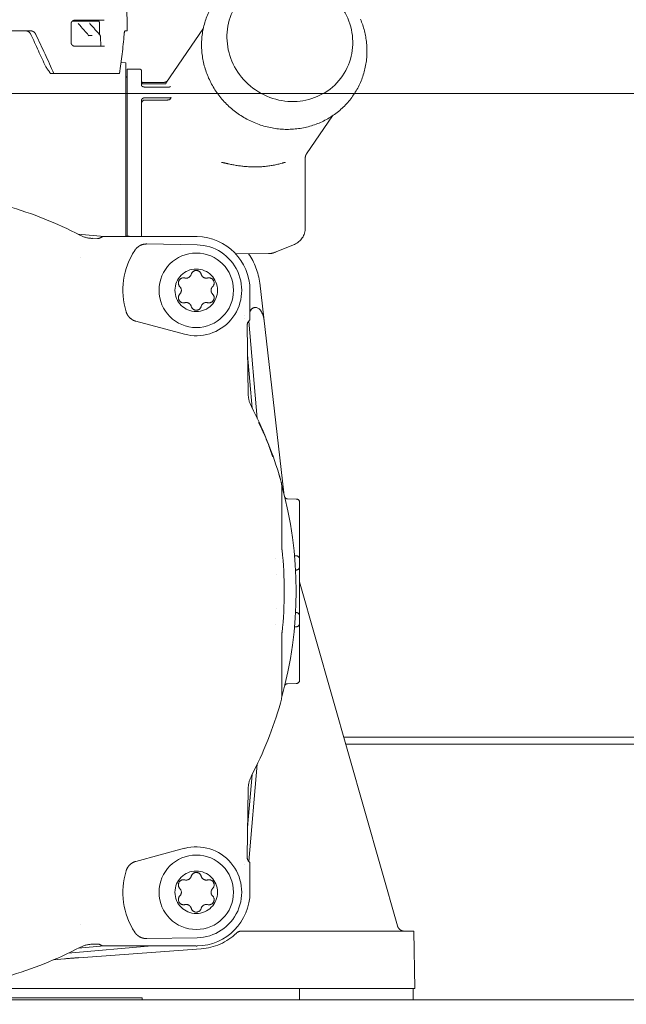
# Model space of a CAD drawing. Header units: millimetres. Extents: x -25606 to 96684, y -22894 to 47132.
# Tile 46 of 89: x 9560 to 9645, y 5730 to 5869. Entities that reach past the tile are written whole.
import ezdxf

# ---------------------------------------------------------------- set-up
doc = ezdxf.new("R2010")
doc.units = ezdxf.units.MM
doc.header["$LTSCALE"] = 50
doc.linetypes.add('A_CARA_16', pattern=[11.4, 6, -1.8, 0, -1.8, 0, -1.8])
doc.layers.add('AG_kanal', color=8, linetype='G_POTR_626_PN', lineweight=13)
doc.layers.add('CA_TG', color=9, linetype='A_CARA_16', lineweight=13)
doc.linetypes.add('G_POTR_626_PN', pattern='A,0.5,-1,2,-6.5,[8,hpfmlin.shx,S=1,R=0,X=0,Y=0],-6.5,2,-1,0.5', length=20)

# ---------------------------------------------------------------- blocks, each defined once
blk = doc.blocks.new('tg')
h = blk.add_hatch()
h.set_pattern_fill('ANSI31', color=252, scale=254, angle=345, style=0)
h.set_pattern_definition([(30, (1065.013, 2161), (-15.87501, 27.4963), [])])
edge = h.paths.add_edge_path()
edge.add_spline(control_points=[(5561.44, 5261.52), (5560.77, 5261.63), (5560.1, 5261.75), (5559.44, 5261.88)], knot_values=[13.825662, 13.825662, 13.825662, 13.825662, 14.000098, 14.000098, 14.000098, 14.000098], degree=3, periodic=0)
edge.add_line((5559.44, 5261.88), (5559.44, 5261.88))
edge.add_line((5559.44, 5261.88), (5559.44, 5298.08))
edge.add_line((5559.44, 5298.08), (5561.44, 5298.08))
edge.add_line((5561.44, 5298.08), (5561.44, 5261.52))
edge.add_line((5561.44, 5261.52), (5561.44, 5261.52))
edge = h.paths.add_edge_path()
edge.add_line((4448.44, 4291.46), (4448.44, 4376.45))
edge.add_spline(control_points=[(4448.44, 4376.45), (4449.11, 4376.22), (4449.78, 4375.97), (4450.44, 4375.72)], knot_values=[10.864235, 10.864235, 10.864235, 10.864235, 11.074814, 11.074814, 11.074814, 11.074814], degree=3, periodic=0)
edge.add_line((4450.44, 4375.72), (4450.44, 4375.72))
edge.add_line((4450.44, 4375.72), (4450.44, 4292.04))
edge.add_spline(control_points=[(4450.44, 4292.04), (4450.27, 4291.99), (4450.09, 4291.94), (4449.43, 4291.74), (4448.94, 4291.6), (4448.44, 4291.46)], knot_values=[22.713594, 22.713594, 22.713594, 22.713594, 22.768373, 22.768373, 22.922016, 22.922016, 22.922016, 22.922016], degree=3, periodic=0)
edge = h.paths.add_edge_path()
edge.add_ellipse((5557.44, 4308.55), major_axis=(-3, 4), ratio=1, start_angle=270, end_angle=299.5519)
edge.add_line((5559.44, 4313.13), (5559.44, 4362.82))
edge.add_line((5559.44, 4362.82), (5559.44, 4362.82))
edge.add_spline(control_points=[(5559.44, 4362.82), (5559.83, 4362.95), (5560.22, 4363.08), (5560.89, 4363.27), (5561.16, 4363.35), (5561.44, 4363.43)], knot_values=[5.579232, 5.579232, 5.579232, 5.579232, 5.705995, 5.705995, 5.795124, 5.795124, 5.795124, 5.795124], degree=3, periodic=0)
edge.add_line((5561.44, 4363.43), (5561.44, 4311.55))
at = {"color": 252}
for p, q in [((5492.59, 4897.87), (5492.63, 4893.85)), ((5484.73, 4894.85), (5484.73, 4892.2)), ((5488.68, 4895.2), (5484.87, 4895.2)), ((5485.23, 4895.35), (5489.38, 4895.35)), ((5488.74, 4894.85), (5488.75, 4893.31)), ((5498.09, 4886.5), (5503.37, 4894.25)), ((5471.24, 4893.85), (5479.05, 4893.85)), ((5487.11, 4893.32), (5487.11, 4893.32)), ((5487.19, 4893.2), (5487.69, 4893.2)), ((5488.87, 4893), (5488.9, 4891.7)), ((5492.33, 4893.85), (5492.63, 4893.85)), ((5489.42, 4891.7), (5485.23, 4891.7)), ((5492.44, 4889.36), (5491.78, 4889.37)), ((5492.44, 4889.36), (5492.44, 4864.92)), ((5491.57, 4887.85), (5481.83, 4887.85)), ((5492.44, 4887.31), (5492.44, 4887.31)), ((5492.64, 4888.45), (5492.64, 4864.91)), ((5492.64, 4888.45), (5494.44, 4888.45)), ((5494.64, 4888.25), (5494.64, 4886.15)), ((5494.84, 4886.57), (5497.63, 4886.57)), ((5494.84, 4886.4), (5498.04, 4886.4)), ((5498.57, 4885.93), (5495.14, 4885.93)), ((5498.04, 4886.4), (5498.04, 4886.4)), ((5495.14, 4884.43), (5498.65, 4884.43)), ((5498.85, 4884.48), (5498.66, 4884.19)), ((5494.64, 4884.02), (5494.64, 4864.85)), ((5498.26, 4884.1), (5495.14, 4884.1)), ((5517.91, 4876.52), (5521.55, 4881.87)), ((5517.91, 4876.52), (5517.91, 4876.52)), ((5505.93, 4875.31), (5505.93, 4875.31)), ((5517.74, 4876.02), (5517.74, 4866.07)), ((5489.37, 4864.85), (5485.75, 4865.17)), ((5487.74, 4864.61), (5488.44, 4864.59)), ((5489.13, 4864.85), (5489.13, 4864.85)), ((5502.37, 4864.85), (5489.37, 4864.85)), ((5502.48, 4863.69), (5495.41, 4863.81)), ((5516.2, 4863.76), (5513.48, 4862.64)), ((5512.55, 4862.45), (5507.94, 4862.41)), ((5514.72, 4828.71), (5511.31, 4858.31)), ((5509.94, 4855.29), (5509.94, 4853.09)), ((5510.64, 4854.85), (5510.78, 4854.85)), ((5500.71, 4851.08), (5493.87, 4852.92)), ((5509.11, 4853.74), (5509.11, 4853.74)), ((5509.15, 4853.35), (5509.15, 4853.35)), ((5510.97, 4839.21), (5509.77, 4852.93)), ((5509.94, 4853.09), (5509.94, 4853.09)), ((5509.53, 4852.26), (5509.7, 4842.65)), ((5510.26, 4840.66), (5509.6, 4848.16)), ((5514.44, 4829.24), (5514.44, 4820.97)), ((5515.23, 4827.88), (5516.45, 4827.86)), ((5516.94, 4827.36), (5516.94, 4826.86)), ((5516.94, 4826.86), (5516.94, 4820.86)), ((5516.94, 4820.86), (5516.94, 4819.36)), ((5516.4, 4819.86), (5516.22, 4819.86)), ((5516.4, 4819.86), (5516.45, 4819.86)), ((5516.94, 4818.34), (5516.94, 4819.36)), ((5516.36, 4817.84), (5516.4, 4817.84)), ((5516.45, 4817.84), (5516.4, 4817.84)), ((5516.94, 4818.34), (5516.94, 4816.84)), ((5516.94, 4816.84), (5516.94, 4812.86)), ((5516.94, 4816.18), (5530.73, 4767.68)), ((5516.94, 4812.86), (5516.94, 4811.36)), ((5516.4, 4811.86), (5516.36, 4811.86)), ((5516.4, 4811.86), (5516.45, 4811.86)), ((5516.94, 4810.34), (5516.94, 4811.36)), ((5516.22, 4809.84), (5516.4, 4809.84)), ((5516.45, 4809.84), (5516.4, 4809.84)), ((5516.94, 4810.34), (5516.94, 4808.84)), ((5514.44, 4800.46), (5514.44, 4808.73)), ((5516.94, 4808.84), (5516.94, 4802.84)), ((5516.94, 4802.84), (5516.94, 4802.34)), ((5516.45, 4801.84), (5515.23, 4801.82)), ((5523.17, 4794.28), (5571.44, 4794.28)), ((5570.19, 4793.32), (5523.44, 4793.32)), ((5509.77, 4776.77), (5510.97, 4790.49)), ((5509.6, 4781.54), (5510.26, 4789.04)), ((5509.53, 4777.44), (5509.7, 4787.05)), ((5500.71, 4778.62), (5493.87, 4776.78)), ((5509.15, 4776.35), (5509.15, 4776.35)), ((5509.94, 4776.61), (5509.94, 4776.61)), ((5509.94, 4774.41), (5509.94, 4776.61)), ((5532.6, 4766.95), (5508.75, 4766.95)), ((5533.02, 4766.95), (5532.6, 4766.95)), ((5533.16, 4758.85), (5533.02, 4766.95)), ((5487.74, 4765.09), (5488.44, 4765.11)), ((5502.48, 4766.01), (5495.41, 4765.89)), ((5484.3, 4763.82), (5496.12, 4764.85)), ((5485.75, 4764.53), (5489.37, 4764.85)), ((5503.07, 4764.45), (5485.84, 4763.2)), ((5489.13, 4764.85), (5489.13, 4764.85)), ((5489.37, 4764.85), (5502.37, 4764.85)), ((5482.3, 4762.91), (5483.82, 4763.04)), ((5532.94, 4758.85), (5386.76, 4758.85)), ((5516.94, 4757.25), (5516.94, 4758.85)), ((5533.16, 4758.85), (5532.94, 4758.85)), ((5532.94, 4757.25), (5532.94, 4758.85)), ((5364.94, 4757.25), (5655.94, 4757.25)), ((5446.12, 4757.55), (5494.76, 4757.55)), ((5494.76, 4757.55), (5494.76, 4757.25))]:
    blk.add_line(p, q, dxfattribs=at)
for centre, radius in [((5502.37, 4857.28), 5.25), ((5502.37, 4857.28), 3), ((5502.37, 4772.42), 5.25), ((5502.37, 4772.42), 3)]:
    blk.add_circle(centre, radius, dxfattribs=at)
for centre, radius, start, end in [((5486.74, 4892.99), 0.5, 17.9506, 41.217), ((5488.37, 4892.99), 0.5, 1.3136, 41.202), ((5492.44, 4887.51), 0.2, 270.5, 359.9999), ((5494.44, 4888.25), 0.2, 359.9995, 90), ((5494.84, 4886.6), 0.2, 180.0002, 270), ((5459.94, 4814.85), 56.55, 62.5966, 73.788), ((5487.81, 4868.6), 4, 242.5963, 269.0002), ((5515.24, 4866.07), 2.5, 292.5, 0), ((5502.37, 4857.28), 6.41, 255, 89), ((5502.37, 4857.28), 7.57, 0, 89), ((5502.37, 4857.28), 10.34, 147.0567, 196.9433), ((5502.37, 4857.28), 9, 6.5668, 34.874), ((5512.53, 4864.95), 2.5, 270.5, 292.5), ((5459.93, 4814.83), 53.78, 60.9933580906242, 60.99337953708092), ((5500.95, 4859.72), 0.731, 255, 345), ((5502.37, 4859.34), 0.731, 15, 165), ((5503.78, 4859.72), 0.731, 195, 285), ((5500.58, 4858.31), 0.731, 75, 225), ((5504.16, 4858.31), 0.731, 315, 105), ((5500.58, 4856.24), 0.731, 135, 285), ((5499.54, 4857.28), 0.731, 315, 45), ((5504.16, 4856.24), 0.731, 255, 45), ((5505.19, 4857.28), 0.731, 135, 225), ((5500.95, 4854.83), 0.731, 15, 105), ((5503.78, 4854.83), 0.731, 75, 165), ((5502.37, 4855.21), 0.731, 195, 345), ((5513.69, 4842.72), 4, 180.9998, 207.4037), ((5459.94, 4814.85), 56.55, 17.0899, 27.4034), ((5459.94, 4814.85), 56.52, 21.3455, 23.1862), ((5509.44, 4829.24), 5, 360, 16.2121), ((5459.94, 4814.85), 56.5, 344.5366, 15.4634), ((5515.23, 4828.28), 0.4, 193.6521, 219.5449), ((5516.44, 4827.36), 0.5, 0.0011, 89), ((5517.44, 4820.97), 3, 180, 186.0776), ((5459.94, 4814.85), 54.83, 353.9224, 6.0776), ((5459.71, 4814.83), 53.98, 4.986306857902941, 4.986322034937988), ((5516.44, 4819.36), 0.5, 0, 89), ((5516.44, 4818.34), 0.5, 271, 0), ((5459.44, 4814.83), 54.25, 2.5793, 2.5794), ((5460.19, 4814.84), 53.5, 357.4206, 357.4207), ((5516.44, 4811.36), 0.5, 0, 89), ((5459.23, 4814.91), 54.47, 355.0136780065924, 355.0136929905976), ((5516.44, 4810.34), 0.5, 271, 0), ((5517.44, 4808.73), 3, 173.9224, 180), ((5515.23, 4801.42), 0.4, 140.4612, 166.3489), ((5516.44, 4802.34), 0.5, 271, 0), ((5509.44, 4800.46), 5, 343.7879, 0), ((5459.94, 4814.85), 56.55, 332.5966, 343.788), ((5513.69, 4786.98), 4, 152.5963, 179.0002), ((5502.37, 4772.42), 6.41, 271, 105), ((5502.37, 4772.42), 10.34, 163.0567, 212.9433), ((5502.37, 4774.49), 0.731, 15, 165), ((5500.58, 4773.46), 0.731, 75, 225), ((5500.95, 4774.87), 0.731, 255, 345), ((5503.78, 4774.87), 0.731, 195, 285), ((5504.16, 4773.46), 0.731, 315, 105), ((5499.54, 4772.42), 0.731, 315, 45), ((5502.37, 4772.42), 7.57, 271, 0), ((5505.19, 4772.42), 0.731, 135, 225), ((5500.58, 4771.39), 0.731, 135, 285), ((5500.95, 4769.98), 0.731, 15, 105), ((5503.78, 4769.98), 0.731, 75, 165), ((5504.16, 4771.39), 0.731, 255, 45), ((5502.37, 4770.36), 0.731, 195, 345), ((5460.01, 4814.73), 53.62, 299.0066204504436, 299.0066419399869), ((5487.81, 4761.1), 4, 90.9998, 117.4037), ((5459.94, 4814.85), 56.55, 286.212, 297.4034)]:
    blk.add_arc(centre, radius, start, end, dxfattribs=at)
blk.add_ellipse((5515.56, 4892.6), major_axis=(-7.44, 5.07), ratio=0.951251, dxfattribs=at)
for centre, major_axis, ratio, start_param, end_param in [((5460.43, 4901.46), (29, -53), 0.213624, 1.214533, 1.301903), ((5460.46, 4901.42), (30.37, -55.52), 0.213624, 1.209292, 1.309696), ((5459.94, 4901.42), (0, 55.9), 0.583239, 4.46722, 4.567624), ((6461.4, 2958.05), (1012.93, -1964.27), 0.030912, 2.937365, 2.939918), ((5494.84, 4886.89), (0, -0.325), 0.616038, 4.712389, 6.283185), ((5494.44, 4886.15), (0.2, 0), 0.858845, 0.000044, 0.000131), ((5495.14, 4883.62), (-0.5, 0), 0.970444, 4.712389, 6.283185), ((5514.32, 4875.68), (0.139, -0.48), 0.433106, 6.283096, 6.283185), ((5488.45, 4865.59), (-0.683, 0.732), 0.998824, 2.374236, 3.127907), ((5433.1, 4870.36), (173.92, -15.21), 0.00149, 5.063734, 5.066266), ((5502.45, 4863.01), (-3.73, 0.05), 0.493037, 4.706542, 4.741937), ((5510.77, 4853.02), (-0.18, 1.83), 0.54351, 6.22949, 7.065319), ((5510.91, 4853.02), (0.19, -1.83), 0.543326, 1.591586, 3.085318), ((5510.53, 4852.28), (0.714, -0.702), 0.998761, 2.976364, 3.935098), ((5515.35, 4827.78), (-0.39, -0.091), 0.629622, 0.000017, 0.000066), ((5515.35, 4801.92), (-0.39, 0.091), 0.629622, 0.000006, 0.000055), ((5510.53, 4777.42), (-0.714, -0.702), 0.998761, 5.48968, 6.448414), ((5502.49, 4772.42), (-7.99, 0.21), 0.999884, 1.669474, 2.36397), ((5508.71, 4767.95), (0, -1), 0.548671, 0.000013, 0.000131), ((5509.63, 4767.95), (0, -1), 0.139718, 6.283162, 6.283174), ((5488.45, 4764.11), (-0.683, -0.732), 0.998824, 3.155279, 3.908949), ((5502.45, 4766.69), (-3.74, -0.05), 0.493147, 1.541248, 1.576636), ((5483.82, 4762.99), (-3.07, -0.27), 0.017389, 3.994689, 4.712394)]:
    blk.add_ellipse(centre, major_axis=major_axis, ratio=ratio, start_param=start_param, end_param=end_param, dxfattribs=at)
for points, knots in [([(4992.93, 4745.84), (4997.01, 4745.84), (4999, 4746.2), (5004.33, 4748.24), (5007.13, 4749.64), (5019.37, 4756.83), (5032.56, 4765.85), (5082.68, 4798.22), (5130.58, 4827.42), (5242.37, 4891.85), (5303.21, 4926.12), (5372.37, 4965.64), (5392.04, 4976.92), (5416.14, 4990.18), (5423.28, 4993.99), (5436.02, 5000.34), (5441.63, 5002.89), (5451.63, 5006.63), (5456.11, 5007.93), (5465.42, 5009.32), (5470.31, 5009.23), (5478.76, 5007.39), (5482.32, 5005.97), (5486.82, 5003.68), (5487.97, 5003.05), (5489.12, 5002.39)], [1, 1, 1, 1, 1.148821, 1.148821, 1.255648, 1.255648, 1.507157, 1.507157, 1.907157, 1.907157, 2.307157, 2.307157, 2.507157, 2.507157, 2.607157, 2.607157, 2.705367, 2.705367, 2.794757, 2.794757, 2.890784, 2.890784, 2.971439, 2.971439, 3, 3, 3, 3]), ([(5514.61, 4902.93), (5513.36, 4902.96), (5512.11, 4902.79), (5509.76, 4902.07), (5508.65, 4901.52), (5506.68, 4900.1), (5505.82, 4899.23), (5504.43, 4897.26), (5503.91, 4896.17), (5503.23, 4893.86), (5503.08, 4892.64), (5503.18, 4890.21), (5503.42, 4888.99), (5504.29, 4886.67), (5504.91, 4885.57), (5506.48, 4883.6), (5507.42, 4882.74), (5509.52, 4881.33), (5510.68, 4880.79), (5513.11, 4880.09), (5514.37, 4879.93), (5516.87, 4880.02), (5518.1, 4880.26), (5520.4, 4881.12), (5521.47, 4881.73), (5523.35, 4883.26), (5524.15, 4884.18), (5525.42, 4886.22), (5525.88, 4887.35), (5526.42, 4889.7), (5526.49, 4890.92), (5526.26, 4893.29), (5525.97, 4894.42), (5525.52, 4895.5)], [1.593832, 1.593832, 1.593832, 1.593832, 1.916074, 1.916074, 2.234929, 2.234929, 2.550625, 2.550625, 2.864939, 2.864939, 3.180384, 3.180384, 3.498835, 3.498835, 3.820693, 3.820693, 4.145023, 4.145023, 4.470209, 4.470209, 4.794452, 4.794452, 5.116127, 5.116127, 5.434341, 5.434341, 5.749614, 5.749614, 6.063948, 6.063948, 6.379839, 6.379839, 6.680921, 6.680921, 6.680921, 6.680921]), ([(5485.23, 4895.35), (5485.2, 4895.35), (5485.17, 4895.35), (5485.13, 4895.34), (5485.1, 4895.33), (5485.07, 4895.33), (5485.05, 4895.31), (5485.02, 4895.3), (5484.99, 4895.29), (5484.97, 4895.27), (5484.94, 4895.26), (5484.92, 4895.24), (5484.9, 4895.22), (5484.88, 4895.2), (5484.86, 4895.18), (5484.84, 4895.16), (5484.82, 4895.14), (5484.81, 4895.11), (5484.79, 4895.09), (5484.78, 4895.06), (5484.77, 4895.04), (5484.76, 4895.01), (5484.75, 4894.98), (5484.74, 4894.96), (5484.74, 4894.93), (5484.73, 4894.9), (5484.73, 4894.88), (5484.73, 4894.85)], [0.0000006, 0.0000006, 0.0000006, 0.0000006, 0.1111111, 0.1111111, 0.1111111, 0.2222222, 0.2222222, 0.2222222, 0.3333333, 0.3333333, 0.3333333, 0.4444444, 0.4444444, 0.4444444, 0.5555556, 0.5555556, 0.5555556, 0.6666667, 0.6666667, 0.6666667, 0.7777778, 0.7777778, 0.7777778, 0.8888889, 0.8888889, 0.8888889, 1, 1, 1, 1]), ([(5488.74, 4894.85), (5488.74, 4894.85), (5488.74, 4894.85), (5488.74, 4894.85), (5488.74, 4894.91), (5488.73, 4894.98), (5488.71, 4895.1), (5488.69, 4895.16), (5488.66, 4895.25), (5488.64, 4895.29), (5488.59, 4895.34), (5488.56, 4895.35), (5488.53, 4895.35)], [0.30225451, 0.30225451, 0.30225451, 0.30225451, 0.30232163, 0.30232163, 0.30232163, 0.32114278, 0.32114278, 0.33996393, 0.33996393, 0.35892935, 0.35892935, 0.37783566, 0.37783566, 0.37783566, 0.37783566]), ([(5479.05, 4893.35), (5479.02, 4893.43), (5478.97, 4893.5), (5478.85, 4893.65), (5478.76, 4893.72), (5478.56, 4893.83), (5478.45, 4893.85), (5478.35, 4893.85)], [0.3533443, 0.3533443, 0.3533443, 0.3533443, 0.3782735, 0.3782735, 0.4163934, 0.4163934, 0.4543634, 0.4543634, 0.4543634, 0.4543634]), ([(5479.05, 4893.85), (5479.16, 4893.85), (5479.26, 4893.83), (5479.47, 4893.72), (5479.56, 4893.65), (5479.68, 4893.5), (5479.72, 4893.43), (5479.76, 4893.35)], [-0.4541466, -0.4541466, -0.4541466, -0.4541466, -0.4162114, -0.4162114, -0.3781332, -0.3781332, -0.3532008, -0.3532008, -0.3532008, -0.3532008]), ([(5492.2, 4893.35), (5492.21, 4893.43), (5492.22, 4893.5), (5492.24, 4893.65), (5492.26, 4893.72), (5492.29, 4893.82), (5492.3, 4893.84), (5492.32, 4893.85)], [-0.25236117, -0.25236117, -0.25236117, -0.25236117, -0.22742869, -0.22742869, -0.18935048, -0.18935048, -0.15883517, -0.15883517, -0.15883517, -0.15883517]), ([(5484.73, 4892.2), (5484.73, 4892.17), (5484.73, 4892.15), (5484.74, 4892.12), (5484.74, 4892.09), (5484.75, 4892.07), (5484.76, 4892.04), (5484.77, 4892.01), (5484.78, 4891.99), (5484.79, 4891.96), (5484.81, 4891.94), (5484.82, 4891.91), (5484.84, 4891.89), (5484.86, 4891.87), (5484.88, 4891.85), (5484.9, 4891.83), (5484.92, 4891.81), (5484.94, 4891.79), (5484.97, 4891.78), (5484.99, 4891.76), (5485.02, 4891.75), (5485.05, 4891.74), (5485.07, 4891.72), (5485.1, 4891.72), (5485.13, 4891.71), (5485.17, 4891.7), (5485.2, 4891.7), (5485.23, 4891.7)], [0, 0, 0, 0, 0.111111, 0.111111, 0.111111, 0.222222, 0.222222, 0.222222, 0.333333, 0.333333, 0.333333, 0.444444, 0.444444, 0.444444, 0.555556, 0.555556, 0.555556, 0.666667, 0.666667, 0.666667, 0.777778, 0.777778, 0.777778, 0.888889, 0.888889, 0.888889, 1, 1, 1, 1]), ([(5494.64, 4886.15), (5494.64, 4886.15), (5494.64, 4886.14), (5494.66, 4886.12), (5494.67, 4886.1), (5494.71, 4886.06), (5494.74, 4886.04), (5494.81, 4886), (5494.86, 4885.98), (5494.96, 4885.95), (5495.01, 4885.94), (5495.09, 4885.93), (5495.11, 4885.93), (5495.14, 4885.93)], [0, 0, 0, 0, 0.02046629, 0.02046629, 0.03562672, 0.03562672, 0.05491578, 0.05491578, 0.07281063, 0.07281063, 0.08921473, 0.08921473, 0.0970653, 0.0970653, 0.0970653, 0.0970653]), ([(5497.63, 4886.57), (5497.7, 4886.57), (5497.77, 4886.58), (5497.92, 4886.6), (5497.99, 4886.62), (5498.12, 4886.67), (5498.17, 4886.7), (5498.24, 4886.75), (5498.26, 4886.76), (5498.28, 4886.78)], [-0.086982, -0.086982, -0.086982, -0.086982, -0.06524701, -0.06524701, -0.04188543, -0.04188543, -0.0199985, -0.0199985, -0.00922277, -0.00922277, -0.00922277, -0.00922277]), ([(5498.04, 4886.4), (5498.09, 4886.4), (5498.12, 4886.42), (5498.12, 4886.42), (5498.12, 4886.42), (5498.12, 4886.42)], [0, 0, 0, 0, 0.05616414, 0.05616414, 0.07183933, 0.07183933, 0.07183933, 0.07183933]), ([(5498.57, 4885.93), (5498.59, 4885.93), (5498.61, 4885.94), (5498.65, 4885.95), (5498.67, 4885.96), (5498.69, 4885.97), (5498.7, 4885.98), (5498.71, 4885.99), (5498.71, 4885.99), (5498.72, 4886), (5498.72, 4886), (5498.72, 4886.01), (5498.72, 4886.01), (5498.72, 4886.01), (5498.72, 4886.01), (5498.72, 4886.01)], [0, 0, 0, 0, 0.00656646, 0.00656646, 0.01294619, 0.01294619, 0.0155858, 0.0155858, 0.01757949, 0.01757949, 0.02087417, 0.02087417, 0.02377819, 0.02377819, 0.02427549, 0.02427549, 0.02427549, 0.02427549]), ([(5494.64, 4884.02), (5494.64, 4884.07), (5494.65, 4884.13), (5494.71, 4884.23), (5494.75, 4884.28), (5494.84, 4884.35), (5494.89, 4884.38), (5495.01, 4884.42), (5495.08, 4884.43), (5495.14, 4884.43)], [-0.24418867, -0.24418867, -0.24418867, -0.24418867, -0.2220897, -0.2220897, -0.19999074, -0.19999074, -0.18125074, -0.18125074, -0.16251074, -0.16251074, -0.16251074, -0.16251074]), ([(5498.85, 4884.48), (5498.85, 4884.47), (5498.84, 4884.47), (5498.82, 4884.45), (5498.8, 4884.45), (5498.76, 4884.44), (5498.74, 4884.43), (5498.69, 4884.43), (5498.67, 4884.43), (5498.65, 4884.43)], [0.00000129, 0.00000129, 0.00000129, 0.00000129, 0.00805009, 0.00805009, 0.01706717, 0.01706717, 0.02466145, 0.02466145, 0.03148294, 0.03148294, 0.03148294, 0.03148294]), ([(5498.26, 4884.1), (5498.31, 4884.1), (5498.35, 4884.11), (5498.44, 4884.11), (5498.48, 4884.12), (5498.56, 4884.14), (5498.59, 4884.15), (5498.63, 4884.17), (5498.65, 4884.18), (5498.66, 4884.19)], [-0.05600117, -0.05600117, -0.05600117, -0.05600117, -0.04241323, -0.04241323, -0.0280255, -0.0280255, -0.01352759, -0.01352759, -0.00000935, -0.00000935, -0.00000935, -0.00000935]), ([(5517.91, 4876.52), (5517.85, 4876.43), (5517.81, 4876.33), (5517.76, 4876.18), (5517.75, 4876.13), (5517.74, 4876.05), (5517.74, 4876.02), (5517.74, 4875.99), (5517.74, 4875.99), (5517.74, 4875.98), (5517.74, 4875.97), (5517.74, 4875.97), (5517.74, 4875.97), (5517.74, 4875.96), (5517.74, 4875.96), (5517.74, 4875.96), (5517.74, 4875.96), (5517.74, 4875.96), (5517.74, 4875.96), (5517.74, 4875.96), (5517.74, 4875.96), (5517.74, 4875.96), (5517.74, 4875.96), (5517.74, 4875.96), (5517.74, 4875.96), (5517.74, 4875.96), (5517.74, 4875.96), (5517.74, 4875.96)], [0, 0, 0, 0, 0.03240189, 0.03240189, 0.04817001, 0.04817001, 0.05614307, 0.05614307, 0.05763689, 0.05763689, 0.05875761, 0.05875761, 0.05917942, 0.05917942, 0.05938232, 0.05938232, 0.05948297, 0.05948297, 0.05968593, 0.05968593, 0.06049636, 0.06049636, 0.06209557, 0.06209557, 0.06689174, 0.06689174, 0.06822759, 0.06822759, 0.06822759, 0.06822759]), ([(5506.51, 4875.2), (5506.4, 4875.22), (5506.29, 4875.25), (5506.13, 4875.28), (5506.08, 4875.29), (5506.01, 4875.31), (5505.99, 4875.31), (5505.96, 4875.31), (5505.95, 4875.31), (5505.93, 4875.31), (5505.93, 4875.31), (5505.93, 4875.31)], [0, 0, 0, 0, 0.03706482, 0.03706482, 0.05713844, 0.05713844, 0.06803002, 0.06803002, 0.07386223, 0.07386223, 0.08001247, 0.08001247, 0.08001247, 0.08001247]), ([(5514.46, 4875.2), (5513.68, 4874.97), (5512.81, 4874.81), (5511.1, 4874.66), (5510.24, 4874.66), (5508.56, 4874.79), (5507.72, 4874.92), (5506.79, 4875.13), (5506.65, 4875.16), (5506.51, 4875.2)], [0, 0, 0, 0, 0.2687942, 0.2687942, 0.5202502, 0.5202502, 0.7781458, 0.7781458, 0.8256235, 0.8256235, 0.8256235, 0.8256235]), ([(5514.89, 4875.32), (5514.89, 4875.32), (5514.89, 4875.32), (5514.88, 4875.31), (5514.88, 4875.31), (5514.86, 4875.31), (5514.85, 4875.31), (5514.81, 4875.3), (5514.79, 4875.29), (5514.72, 4875.27), (5514.67, 4875.26), (5514.57, 4875.23), (5514.51, 4875.22), (5514.46, 4875.2)], [0.00845021, 0.00845021, 0.00845021, 0.00845021, 0.01183605, 0.01183605, 0.01662697, 0.01662697, 0.02351195, 0.02351195, 0.03467357, 0.03467357, 0.05331765, 0.05331765, 0.07224748, 0.07224748, 0.07224748, 0.07224748]), ([(5492.93, 4864.89), (5492.88, 4864.89), (5492.81, 4864.9), (5492.7, 4864.91), (5492.64, 4864.91), (5492.55, 4864.92), (5492.51, 4864.93), (5492.46, 4864.93), (5492.44, 4864.94), (5492.44, 4864.94)], [0.00086957, 0.00086957, 0.00086957, 0.00086957, 0.0176794, 0.0176794, 0.03623166, 0.03623166, 0.05657775, 0.05657775, 0.07922855, 0.07922855, 0.07922855, 0.07922855]), ([(5489.37, 4864.85), (5489.32, 4864.85), (5489.27, 4864.85), (5489.2, 4864.85), (5489.17, 4864.85), (5489.14, 4864.85), (5489.13, 4864.85), (5489.13, 4864.85)], [-0.08956865, -0.08956865, -0.08956865, -0.08956865, -0.04522762, -0.04522762, -0.0206362, -0.0206362, -0.00000167, -0.00000167, -0.00000167, -0.00000167]), ([(5493.69, 4862.9), (5493.78, 4863.04), (5493.89, 4863.16), (5494.14, 4863.39), (5494.28, 4863.49), (5494.58, 4863.66), (5494.74, 4863.72), (5495.07, 4863.79), (5495.24, 4863.81), (5495.41, 4863.81)], [0.000001, 0.000001, 0.000001, 0.000001, 0.0498855, 0.0498855, 0.1014221, 0.1014221, 0.1529405, 0.1529405, 0.2028073, 0.2028073, 0.2028073, 0.2028073]), ([(5509.94, 4857.28), (5509.94, 4856.84), (5509.94, 4856.32), (5509.94, 4855.7), (5509.94, 4855.48), (5509.94, 4855.29)], [0, 0, 0, 0, 0.1306035, 0.1306035, 0.186217, 0.186217, 0.186217, 0.186217]), ([(5493.87, 4852.92), (5493.71, 4852.96), (5493.56, 4853.02), (5493.26, 4853.19), (5493.13, 4853.29), (5492.88, 4853.53), (5492.77, 4853.66), (5492.6, 4853.95), (5492.53, 4854.11), (5492.48, 4854.26)], [0.000001, 0.000001, 0.000001, 0.000001, 0.0498686, 0.0498686, 0.1014057, 0.1014057, 0.1529413, 0.1529413, 0.2028073, 0.2028073, 0.2028073, 0.2028073]), ([(5511.16, 4838.66), (5511.21, 4838.56), (5511.26, 4838.47), (5511.3, 4838.37), (5511.31, 4838.36), (5511.31, 4838.36), (5511.31, 4838.35), (5511.36, 4838.25), (5511.41, 4838.15), (5511.47, 4838.04), (5511.52, 4837.93), (5511.57, 4837.83), (5511.62, 4837.72), (5511.67, 4837.61), (5511.71, 4837.5), (5511.76, 4837.4), (5511.81, 4837.3), (5511.85, 4837.2), (5511.89, 4837.1)], [0, 0, 0, 0, 0.189915, 0.189915, 0.189915, 0.2, 0.2, 0.2, 0.4, 0.4, 0.4, 0.6, 0.6, 0.6, 0.8, 0.8, 0.8, 1, 1, 1, 1]), ([(5512.58, 4835.42), (5512.62, 4835.32), (5512.66, 4835.22), (5512.7, 4835.12), (5512.74, 4835.01), (5512.78, 4834.9), (5512.81, 4834.79), (5512.85, 4834.68), (5512.89, 4834.57), (5512.93, 4834.46), (5512.97, 4834.35), (5513.01, 4834.24), (5513.04, 4834.13), (5513.08, 4834.02), (5513.11, 4833.92), (5513.15, 4833.81), (5513.15, 4833.8), (5513.15, 4833.8), (5513.15, 4833.79)], [0, 0, 0, 0, 0.2, 0.2, 0.2, 0.4, 0.4, 0.4, 0.6, 0.6, 0.6, 0.8, 0.8, 0.8, 0.989915, 0.989915, 0.989915, 1, 1, 1, 1]), ([(5513.99, 4831.47), (5514, 4831.46), (5514, 4831.45), (5514, 4831.44), (5514.01, 4831.43), (5514.01, 4831.42), (5514.01, 4831.41), (5514.01, 4831.4), (5514.02, 4831.39), (5514.02, 4831.38), (5514.02, 4831.37), (5514.02, 4831.36), (5514.03, 4831.35), (5514.03, 4831.35), (5514.03, 4831.34), (5514.03, 4831.33), (5514.03, 4831.32), (5514.03, 4831.32), (5514.04, 4831.31)], [0, 0, 0, 0, 0.1666667, 0.1666667, 0.1666667, 0.3333333, 0.3333333, 0.3333333, 0.5, 0.5, 0.5, 0.6666667, 0.6666667, 0.6666667, 0.8333333, 0.8333333, 0.8333333, 1, 1, 1, 1]), ([(5514.04, 4831.31), (5514.04, 4831.29), (5514.05, 4831.27), (5514.05, 4831.24), (5514.06, 4831.22), (5514.06, 4831.2), (5514.07, 4831.19), (5514.07, 4831.17), (5514.08, 4831.16), (5514.08, 4831.14), (5514.08, 4831.13), (5514.09, 4831.11), (5514.1, 4831.09), (5514.1, 4831.08)], [-0.03266549, -0.03266549, -0.03266549, -0.03266549, -0.02101459, -0.02101459, -0.01544994, -0.01544994, -0.01156982, -0.01156982, -0.00865543, -0.00865543, -0.00576139, -0.00576139, -0.00000098, -0.00000098, -0.00000098, -0.00000098]), ([(5514.1, 4831.08), (5514.11, 4831.05), (5514.12, 4831.02), (5514.15, 4830.95), (5514.16, 4830.89), (5514.2, 4830.77), (5514.22, 4830.7), (5514.24, 4830.64)], [-1.35248644, -1.35248644, -1.35248644, -1.35248644, -1.33894373, -1.33894373, -1.31826178, -1.31826178, -1.29801336, -1.29801336, -1.29801336, -1.29801336]), ([(5514.92, 4828.03), (5514.95, 4827.99), (5514.99, 4827.96), (5515.06, 4827.92), (5515.1, 4827.9), (5515.17, 4827.88), (5515.2, 4827.88), (5515.23, 4827.88)], [0, 0, 0, 0, 0.01295981, 0.01295981, 0.02569737, 0.02569737, 0.03439732, 0.03439732, 0.03439732, 0.03439732]), ([(5515.23, 4801.82), (5515.18, 4801.82), (5515.14, 4801.81), (5515.06, 4801.78), (5515.02, 4801.76), (5514.96, 4801.72), (5514.94, 4801.7), (5514.92, 4801.67)], [0, 0, 0, 0, 0.01291272, 0.01291272, 0.02565198, 0.02565198, 0.03440125, 0.03440125, 0.03440125, 0.03440125]), ([(5492.48, 4775.44), (5492.53, 4775.59), (5492.6, 4775.75), (5492.77, 4776.04), (5492.88, 4776.17), (5493.13, 4776.41), (5493.26, 4776.51), (5493.56, 4776.68), (5493.71, 4776.74), (5493.87, 4776.78)], [0.000001, 0.000001, 0.000001, 0.000001, 0.0498692, 0.0498692, 0.1014069, 0.1014069, 0.1529418, 0.1529418, 0.2028073, 0.2028073, 0.2028073, 0.2028073]), ([(5509.94, 4774.41), (5509.94, 4774.22), (5509.94, 4774), (5509.94, 4773.38), (5509.94, 4772.86), (5509.94, 4772.42)], [1.6774713, 1.6774713, 1.6774713, 1.6774713, 1.7330843, 1.7330843, 1.8636878, 1.8636878, 1.8636878, 1.8636878]), ([(5495.41, 4765.89), (5495.24, 4765.89), (5495.07, 4765.91), (5494.74, 4765.98), (5494.58, 4766.04), (5494.28, 4766.21), (5494.14, 4766.31), (5493.89, 4766.54), (5493.78, 4766.66), (5493.69, 4766.8)], [0.000001, 0.000001, 0.000001, 0.000001, 0.0498679, 0.0498679, 0.1013863, 0.1013863, 0.1529229, 0.1529229, 0.2028073, 0.2028073, 0.2028073, 0.2028073]), ([(5508.62, 4766.94), (5508.51, 4766.93), (5508.4, 4766.9), (5508.2, 4766.8), (5508.11, 4766.74), (5508.03, 4766.66)], [-0.08294478, -0.08294478, -0.08294478, -0.08294478, -0.03837698, -0.03837698, -0.000001, -0.000001, -0.000001, -0.000001]), ([(5508.75, 4766.95), (5508.73, 4766.95), (5508.71, 4766.95), (5508.66, 4766.95), (5508.64, 4766.94), (5508.62, 4766.94)], [0.000001, 0.000001, 0.000001, 0.000001, 0.00848508, 0.00848508, 0.01706997, 0.01706997, 0.01706997, 0.01706997]), ([(5508.75, 4766.95), (5508.74, 4766.95), (5508.74, 4766.95), (5508.73, 4766.95), (5508.72, 4766.95), (5508.72, 4766.95), (5508.71, 4766.95)], [0, 0, 0, 0, 0.5, 0.5, 0.5, 1, 1, 1, 1]), ([(5530.73, 4767.68), (5530.76, 4767.59), (5530.79, 4767.51), (5530.84, 4767.44), (5530.88, 4767.37), (5530.93, 4767.3), (5531, 4767.24), (5531.06, 4767.18), (5531.13, 4767.12), (5531.2, 4767.08), (5531.28, 4767.04), (5531.36, 4767.01), (5531.44, 4766.98), (5531.52, 4766.96), (5531.61, 4766.95), (5531.7, 4766.95)], [0, 0, 0, 0, 0.2, 0.2, 0.2, 0.4, 0.4, 0.4, 0.6, 0.6, 0.6, 0.8, 0.8, 0.8, 1, 1, 1, 1]), ([(5489.13, 4764.85), (5489.13, 4764.85), (5489.14, 4764.85), (5489.17, 4764.85), (5489.2, 4764.85), (5489.27, 4764.85), (5489.32, 4764.85), (5489.37, 4764.85)], [-0.09865156, -0.09865156, -0.09865156, -0.09865156, -0.07592326, -0.07592326, -0.04885122, -0.04885122, -0.00000102, -0.00000102, -0.00000102, -0.00000102]), ([(5514.56, 4758.85), (5514.56, 4758.85), (5514.55, 4758.85), (5514.53, 4758.85), (5514.49, 4758.85), (5514.43, 4758.85)], [0.0612259, 0.0612259, 0.0612259, 0.0612259, 0.06585494, 0.06585494, 0.10548998, 0.10548998, 0.10548998, 0.10548998])]:
    blk.add_open_spline(points, degree=3, knots=knots, dxfattribs=at)
for points in [[(5485.75, 4894.88), (5486.2, 4894.36), (5486.66, 4893.84), (5487.11, 4893.32)], [(5487.34, 4894.92), (5487.34, 4894.92), (5487.34, 4894.92), (5487.35, 4894.92)], [(5487.35, 4894.92), (5487.81, 4894.38), (5488.28, 4893.85), (5488.75, 4893.32)], [(5492.32, 4893.85), (5492.32, 4893.85), (5492.32, 4893.85), (5492.33, 4893.85)], [(5515.23, 4801.82), (5515.23, 4801.82), (5515.23, 4801.82), (5515.23, 4801.82)], [(5508.71, 4766.95), (5508.71, 4766.95), (5508.71, 4766.95), (5508.7, 4766.95)], [(5508.71, 4766.95), (5508.72, 4766.95), (5508.74, 4766.95), (5508.75, 4766.95)], [(5489.81, 4758.85), (5489.73, 4758.85), (5489.66, 4758.85), (5489.6, 4758.85)]]:
    blk.add_open_spline(points, degree=3, dxfattribs=at)

msp = doc.modelspace()

# ---------------------------------------------------------------- linework, layer by layer
at = {"layer": 'AG_kanal', "ltscale": 0.7}
msp.add_lwpolyline([(3421.41, 6146.16), (3587.62, 5858.28), (11756.86, 5858.28)], dxfattribs=at)

# ---------------------------------------------------------------- block references
at = {"layer": 'CA_TG'}
msp.add_blockref('tg', (4082.27, 973.28), dxfattribs=at)

doc.saveas('drawing.dxf')
